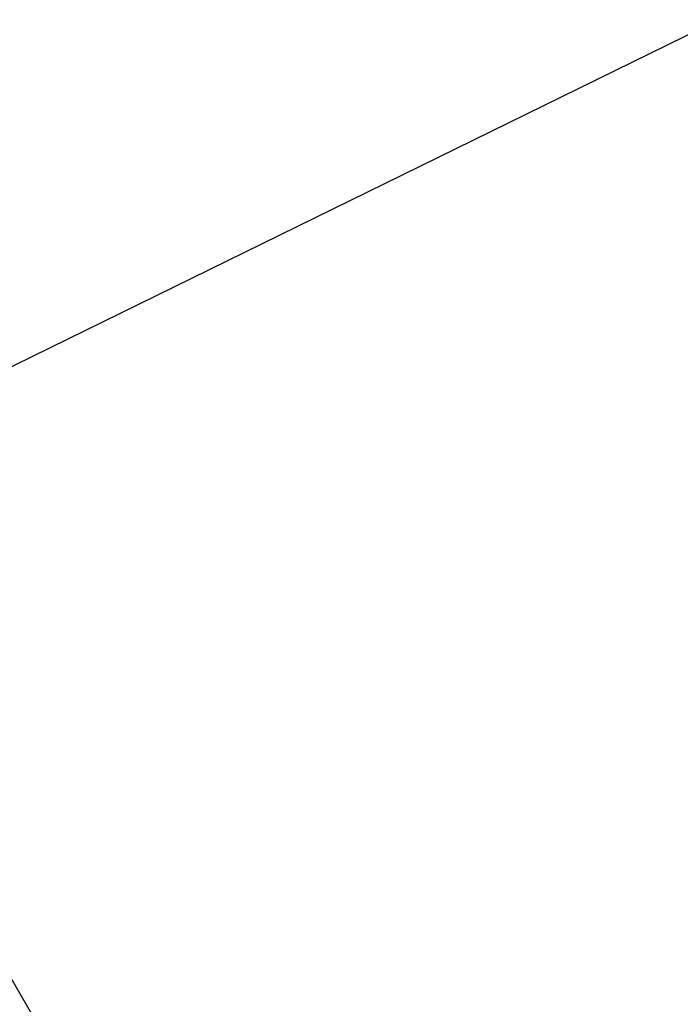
# Model space of a CAD drawing. Header units: millimetres. Extents: x 26 to 326, y -150 to 150.
# Tile 253 of 256: x 170.19642 to 170.20245, y -4.25298 to -4.24398. Entities that reach past the tile are written whole.
import ezdxf

# ---------------------------------------------------------------- set-up
doc = ezdxf.new("R2010")
doc.units = ezdxf.units.MM
doc.header["$LTSCALE"] = 25.4
doc.layers.get('0').update_dxf_attribs({"true_color": 0xff5454})

# ---------------------------------------------------------------- blocks, each defined once
blk = doc.blocks.new('Z_o_enie AMALFI_8381_8380 pm 1.STL')
at = {"color": 18, "true_color": 0x000000}
mesh = blk.add_polyface(dxfattribs=at)
corners = [(170.3945312, -4.1498866, 364.9934692), (170.0028534, -3.8514376, 364.4299927), (170.1938324, -4.2483864, 364.4247742), (170.2109833, -3.7684028, 364.9984741)]
mesh.append_faces([[corners[k] for k in face] for face in [(0, 1, 2), (1, 0, 3)]], dxfattribs={"vtx0": -1, "color": 18})
mesh = blk.add_polyface(dxfattribs=at)
corners = [(170.4125671, -4.6274724, 364.4198303), (170.0101776, -4.3373265, 363.8134155), (170.2367249, -4.7299309, 363.8082886), (170.1938324, -4.2483864, 364.4247742)]
mesh.append_faces([[corners[k] for k in face] for face in [(0, 1, 2), (1, 0, 3)]], dxfattribs={"vtx0": -1, "color": 18})

msp = doc.modelspace()

# ---------------------------------------------------------------- block references
at = {"color": 0}
msp.add_blockref('Z_o_enie AMALFI_8381_8380 pm 1.STL', (0, 0), dxfattribs=at)

doc.saveas('drawing.dxf')
